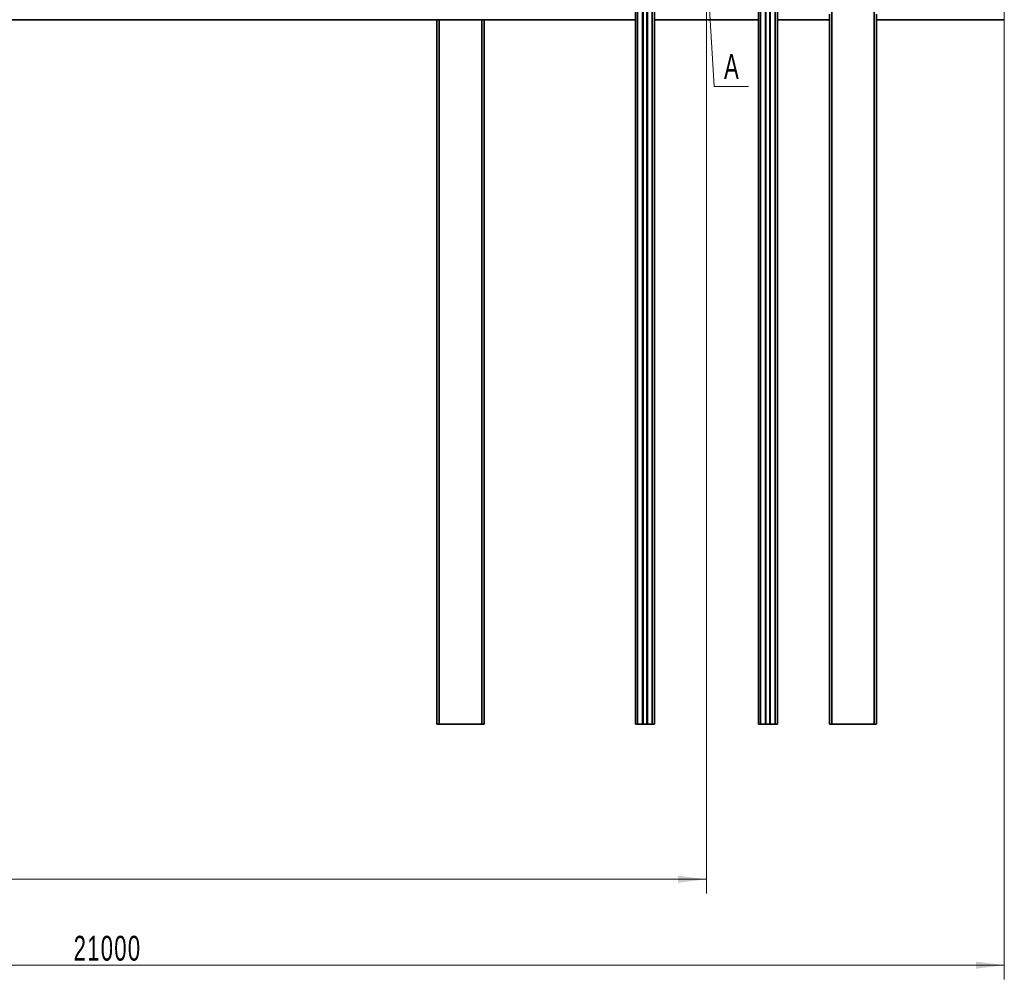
# Model space of a CAD drawing. Header units: millimetres. Extents: x -3920 to 13915, y -406 to 12209.
# Tile 12 of 88: x 368 to 2451, y 7554 to 9584. Entities that reach past the tile are written whole.
import ezdxf
from ezdxf.enums import TextEntityAlignment as Align

# ---------------------------------------------------------------- set-up
doc = ezdxf.new("R2010")
doc.units = ezdxf.units.MM
doc.linetypes.add('点画线', pattern=[18, 12, -2, 2, -2])
doc.layers.get('0').update_dxf_attribs({"lineweight": 35})
for name, color, linetype, lineweight in [('中心线层', 1, '点画线', 18), ('几何体', 7, 'Continuous', 35), ('尺寸线层', 3, 'Continuous', 18), ('细实线层', 7, 'Continuous', 18)]:
    doc.layers.add(name, color=color, linetype=linetype, lineweight=lineweight)
doc.styles.add('标准', font='txt', dxfattribs={"width": 0.667})
doc.dimstyles.new('GB_尺寸', dxfattribs={"dimtxt": 3.5, "dimasz": 4, "dimexe": 2, "dimexo": 0, "dimtad": 1, "dimdsep": 46, "dimtxsty": '标准', "dimblk": '_CAXARROW', "dimcen": 0, "dimdle": 8, "dimazin": 2, "dimtfac": 0.707107, "dimtdec": 3, "dimtmove": 2, "dimatfit": 3, "dimfxl": 0, "dimfrac": 2, "dimtolj": 1, "dimarcsym": 0})

# ---------------------------------------------------------------- blocks, each defined once
blk = doc.blocks.new('*X66')
at = {"layer": '细实线层', "color": 0, "linetype": 'ByBlock', "lineweight": -2}
for p, q in [((0.36, -5.83), (1.37, -22.29)), ((1.37, -22.29), (6.23, -22.29))]:
    blk.add_line(p, q, dxfattribs=at)
blk.add_circle((0, 0), 5.85, dxfattribs=at)
at = {"layer": '尺寸线层', "color": 0, "linetype": 'ByBlock', "lineweight": -2, "style": '标准', "width": 0.667}
blk.add_text('A', height=3.5, dxfattribs=at).set_placement((3.8, -17.74), align=Align.TOP_CENTER)
blk = doc.blocks.new('*X119')
at = {"layer": '尺寸线层', "linetype": 'Continuous'}
for points in [[(-1342.7, 7584.1), (-1282.7, 7591.6), (-1282.7, 7576.6)], [(2450.7, 7584.1), (2390.7, 7591.6), (2390.7, 7576.6)]]:
    blk.add_hatch(color=0, dxfattribs=at).paths.add_polyline_path(points, flags=0)
at = {"layer": '尺寸线层', "color": 0, "linetype": 'Continuous'}
for p, q in [((-1342.7, 9693.9), (-1342.7, 7554.1)), ((2450.7, 9693.9), (2450.7, 7554.1)), ((-1342.7, 7584.1), (2450.7, 7584.1))]:
    blk.add_line(p, q, dxfattribs=at)
at = {"layer": '尺寸线层', "color": 0, "insert": (554, 7619.5), "char_height": 52.5, "width": 248.416, "attachment_point": 5, "line_spacing_factor": 1.15057, "style": '标准'}
blk.add_mtext('\\T1.1;21000', dxfattribs=at)
blk = doc.blocks.new('_CAXARROW')
blk.add_hatch(color=0).paths.add_polyline_path([(0, 0), (-1, 0.125), (-1, -0.125)], flags=0)
blk = doc.blocks.new('*X120')
at = {"layer": '尺寸线层', "linetype": 'Continuous'}
for points in [[(-1342.7, 7765.8), (-1282.7, 7758.3), (-1282.7, 7773.3)], [(1820.7, 7765.8), (1760.7, 7758.3), (1760.7, 7773.3)]]:
    blk.add_hatch(color=0, dxfattribs=at).paths.add_polyline_path(points, flags=0)
at = {"layer": '尺寸线层', "color": 0, "linetype": 'Continuous'}
for p, q in [((1820.7, 9709), (1820.7, 7735.8)), ((-1342.7, 9693.9), (-1342.7, 7735.8)), ((1820.7, 7765.8), (-1342.7, 7765.8))]:
    blk.add_line(p, q, dxfattribs=at)
at = {"layer": '尺寸线层', "color": 0, "insert": (239, 7801.1), "char_height": 52.5, "width": 188.3, "attachment_point": 5, "line_spacing_factor": 1.15057, "style": '标准'}
blk.add_mtext('\\T1.1;3164', dxfattribs=at)

msp = doc.modelspace()

# ---------------------------------------------------------------- linework, layer by layer
at = {"layer": '中心线层'}
msp.add_line((2450.674, 9580.895), (2450.674, 9806.895), dxfattribs=at)
at = {"layer": '几何体'}
for p, q in [((2085.675, 9793.895), (2085.675, 8093.895)), ((2175.675, 9793.895), (2175.675, 8093.895)), ((1670.675, 8093.895), (1670.675, 9683.895)), ((1675.174, 8093.895), (1675.174, 9683.895)), ((1685.575, 8093.895), (1685.575, 9683.895)), ((1686.575, 8093.895), (1686.575, 9683.895)), ((1694.774, 8093.895), (1694.774, 9683.895)), ((1695.775, 8093.895), (1695.775, 9683.895)), ((1706.174, 8093.895), (1706.174, 9683.895)), ((1710.675, 8093.895), (1710.675, 9683.895)), ((1930.674, 8093.895), (1930.674, 9683.895)), ((1935.175, 8093.895), (1935.175, 9683.895)), ((1945.574, 8093.895), (1945.574, 9683.895)), ((1946.575, 8093.895), (1946.575, 9683.895)), ((1954.774, 8093.895), (1954.774, 9683.895)), ((1955.775, 8093.895), (1955.775, 9683.895)), ((1966.175, 8093.895), (1966.175, 9683.895)), ((1970.675, 8093.895), (1970.675, 9683.895)), ((1670.675, 9583.895), (-588.927, 9583.895)), ((1250.675, 9583.895), (1250.675, 8093.895)), ((1255.675, 9583.895), (1255.675, 8093.895)), ((1345.675, 9583.895), (1345.675, 8093.895)), ((1350.674, 9583.895), (1350.674, 8093.895)), ((1930.674, 9583.895), (1710.675, 9583.895)), ((2080.675, 9583.895), (1970.675, 9583.895)), ((2080.675, 9595.235), (2080.675, 8093.895)), ((2180.674, 9595.235), (2180.674, 8093.895)), ((2450.675, 9583.895), (2180.674, 9583.895)), ((1250.675, 8093.895), (1255.675, 8093.895)), ((1255.675, 8093.895), (1345.675, 8093.895)), ((1345.675, 8093.895), (1350.674, 8093.895)), ((1675.174, 8093.895), (1670.675, 8093.895)), ((1685.575, 8093.895), (1675.174, 8093.895)), ((1686.575, 8093.895), (1685.575, 8093.895)), ((1694.774, 8093.895), (1686.575, 8093.895)), ((1695.775, 8093.895), (1694.774, 8093.895)), ((1706.174, 8093.895), (1695.775, 8093.895)), ((1710.675, 8093.895), (1706.174, 8093.895)), ((1935.175, 8093.895), (1930.674, 8093.895)), ((1945.574, 8093.895), (1935.175, 8093.895)), ((1946.575, 8093.895), (1945.574, 8093.895)), ((1954.774, 8093.895), (1946.575, 8093.895)), ((1955.775, 8093.895), (1954.774, 8093.895)), ((1966.175, 8093.895), (1955.775, 8093.895)), ((1970.675, 8093.895), (1966.175, 8093.895)), ((2080.675, 8093.895), (2085.675, 8093.895)), ((2085.675, 8093.895), (2175.675, 8093.895)), ((2175.675, 8093.895), (2180.674, 8093.895))]:
    msp.add_line(p, q, dxfattribs=at)

# ---------------------------------------------------------------- block references
at = {"layer": '细实线层', "xscale": 15, "yscale": 15, "zscale": 15}
msp.add_blockref('*X66', (1816.538, 9777.273), dxfattribs=at)

# ---------------------------------------------------------------- dimensions: what is measured, and where the dimension line sits
at = {"layer": '尺寸线层'}
for base, p1, p2, text, picture, middle in [((-1342.736, 7765.786), (1820.675, 9708.995), (-1342.736, 9693.895), '3164', '*X120', (238.969, 7801.127)), ((2450.674, 7584.15), (-1342.736, 9693.895), (2450.674, 9693.895), '21000', '*X119', (553.969, 7619.491))]:
    dim = msp.add_linear_dim(base=base, p1=p1, p2=p2, text=text, dimstyle='GB_尺寸', override={"dimscale": 15, "dimsah": 1, "dimtfac": 1, "dimtfill": 1, "dimtzin": 0}, dxfattribs=at)
    dim.commit()
    dim.dimension.update_dxf_attribs({"geometry": picture, "text_midpoint": middle, "dimtype": 160})

doc.saveas('drawing.dxf')
